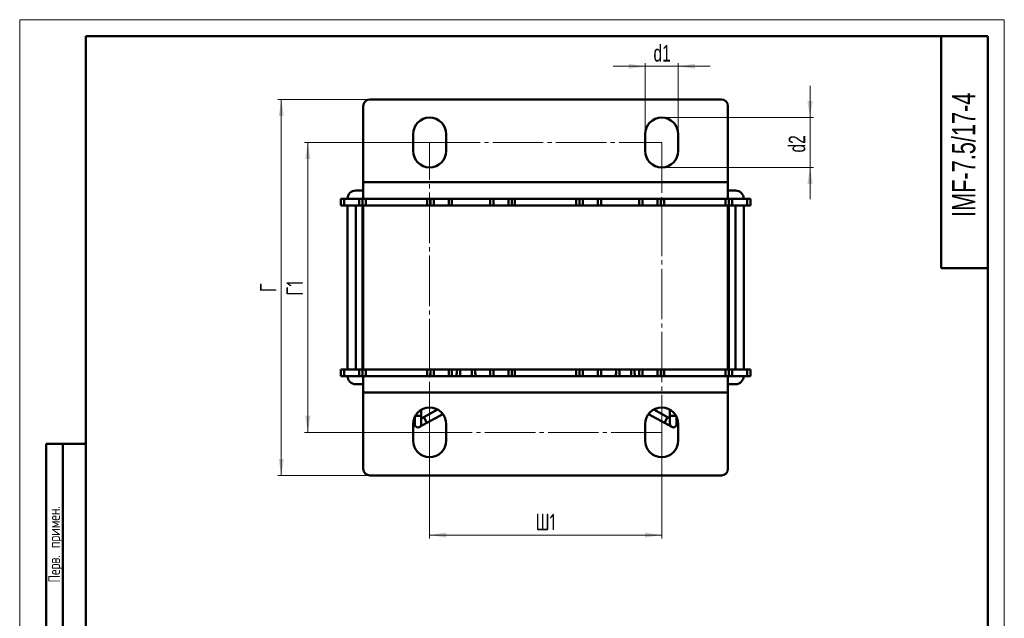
# Model space of a CAD drawing. Header units: millimetres. Extents: x 0 to 300, y 0 to 420.
# Tile 4 of 4: x 0 to 297, y 239 to 420. Entities that reach past the tile are written whole.
import ezdxf

# ---------------------------------------------------------------- set-up
doc = ezdxf.new("R2010")
doc.units = ezdxf.units.MM
doc.linetypes.add('SLD-Осевая', pattern=[19.05, 15.24, -1.27, 1.27, -1.27])
doc.linetypes.add('SLD-Сплошная', pattern=[0])
doc.styles.add('SLDTEXTSTYLE0', font='TXT', dxfattribs={"width": 0.7})
doc.styles.add('SLDTEXTSTYLE1', font='TXT', dxfattribs={"width": 0.7, "bigfont": 'bigfont'})
doc.dimstyles.new('SLDDIMSTYLE0', dxfattribs={"dimtxt": 5, "dimasz": 5, "dimexe": 0, "dimexo": 0.0625, "dimgap": 1.25, "dimtad": 2, "dimdec": 1, "dimrnd": 1e-09, "dimzin": 12, "dimdsep": 46, "dimtxsty": 'SLDTEXTSTYLE0', "dimsah": 1, "dimcen": 0.09, "dimadec": 0, "dimazin": 3, "dimtfac": 1, "dimtdec": 3, "dimtofl": 0, "dimtmove": 0, "dimatfit": 3, "dimfxl": 0, "dimfrac": 2, "dimtolj": 1, "dimtzin": 12, "dimarcsym": 0})
doc.dimstyles.new('SLDDIMSTYLE1', dxfattribs={"dimtxt": 5, "dimasz": 5, "dimexe": 0, "dimexo": 0.0625, "dimgap": 1.25, "dimtad": 2, "dimdec": 1, "dimrnd": 1e-09, "dimzin": 12, "dimdsep": 46, "dimtxsty": 'SLDTEXTSTYLE0', "dimsah": 1, "dimcen": 0.09, "dimadec": 0, "dimazin": 3, "dimtfac": 1, "dimtdec": 3, "dimtmove": 0, "dimatfit": 0, "dimfxl": 0, "dimfrac": 2, "dimtolj": 1, "dimtzin": 12, "dimarcsym": 0})

# ---------------------------------------------------------------- blocks, each defined once
blk = doc.blocks.new('_D_2')
at = {"color": 7, "linetype": 'SLD-Сплошная', "lineweight": 0}
for p, q in [((123.65, 295.41), (123.65, 263.42)), ((193.65, 295.41), (193.65, 263.42)), ((193.65, 264.42), (123.65, 264.42))]:
    blk.add_line(p, q, dxfattribs=at)
at = {"color": 7, "linetype": 'SLD-Сплошная', "lineweight": 18}
for points in [[(123.65, 264.42), (128.65, 263.65), (128.65, 265.19)], [(193.65, 264.42), (188.65, 265.19), (188.65, 263.65)]]:
    blk.add_solid(points, dxfattribs=at)
at = {"color": 7, "linetype": 'SLD-Сплошная', "lineweight": 18, "insert": (155.63, 270.86), "char_height": 5, "attachment_point": 1, "style": 'SLDTEXTSTYLE1'}
blk.add_mtext('Ш1', dxfattribs=at)
blk = doc.blocks.new('_D_3')
at = {"color": 7, "linetype": 'SLD-Сплошная', "lineweight": 0}
for p, q in [((123.64, 382.92), (85.9, 382.92)), ((86.9, 295.42), (86.9, 382.92)), ((123.64, 295.42), (85.9, 295.42))]:
    blk.add_line(p, q, dxfattribs=at)
at = {"color": 7, "linetype": 'SLD-Сплошная', "lineweight": 18}
for points in [[(86.9, 382.92), (86.13, 377.92), (87.67, 377.92)], [(86.9, 295.42), (87.67, 300.42), (86.13, 300.42)]]:
    blk.add_solid(points, dxfattribs=at)
at = {"color": 7, "linetype": 'SLD-Сплошная', "lineweight": 18, "insert": (80.46, 336.68), "char_height": 5, "attachment_point": 1, "rotation": 90, "style": 'SLDTEXTSTYLE1'}
blk.add_mtext('Г1', dxfattribs=at)
blk = doc.blocks.new('_D_4')
at = {"color": 7, "linetype": 'SLD-Сплошная', "lineweight": 0}
for p, q in [((105.64, 395.92), (77.9, 395.92)), ((78.9, 395.92), (78.9, 282.42)), ((105.64, 282.42), (77.9, 282.42))]:
    blk.add_line(p, q, dxfattribs=at)
at = {"color": 7, "linetype": 'SLD-Сплошная', "lineweight": 18}
for points in [[(78.9, 395.92), (78.13, 390.92), (79.67, 390.92)], [(78.9, 282.42), (79.67, 287.42), (78.13, 287.42)]]:
    blk.add_solid(points, dxfattribs=at)
at = {"color": 7, "linetype": 'SLD-Сплошная', "lineweight": 18, "insert": (72.46, 337.75), "char_height": 5, "attachment_point": 1, "rotation": 90, "style": 'SLDTEXTSTYLE1'}
blk.add_mtext('Г', dxfattribs=at)
blk = doc.blocks.new('_D_5')
at = {"color": 7, "linetype": 'SLD-Сплошная', "lineweight": 0}
for p, q in [((188.65, 385.43), (188.65, 406.92)), ((198.65, 385.43), (198.65, 406.92)), ((188.65, 405.92), (179.04, 405.92)), ((188.65, 405.92), (198.65, 405.92)), ((198.65, 405.92), (208.27, 405.92))]:
    blk.add_line(p, q, dxfattribs=at)
at = {"color": 7, "linetype": 'SLD-Сплошная', "lineweight": 18}
for points in [[(188.65, 405.92), (183.65, 406.69), (183.65, 405.15)], [(198.65, 405.92), (203.65, 405.15), (203.65, 406.69)]]:
    blk.add_solid(points, dxfattribs=at)
at = {"color": 7, "linetype": 'SLD-Сплошная', "lineweight": 18, "insert": (191.17, 412.36), "char_height": 5, "attachment_point": 1, "style": 'SLDTEXTSTYLE0'}
blk.add_mtext('d1', dxfattribs=at)
blk = doc.blocks.new('_D_6')
at = {"color": 7, "linetype": 'SLD-Сплошная', "lineweight": 0}
for p, q in [((238.4, 390.42), (238.4, 400.03)), ((193.66, 390.42), (239.4, 390.42)), ((238.4, 390.42), (238.4, 375.42)), ((193.66, 375.42), (239.4, 375.42)), ((238.4, 375.42), (238.4, 365.8))]:
    blk.add_line(p, q, dxfattribs=at)
at = {"color": 7, "linetype": 'SLD-Сплошная', "lineweight": 18}
for points in [[(238.4, 390.42), (239.17, 395.42), (237.63, 395.42)], [(238.4, 375.42), (237.63, 370.42), (239.17, 370.42)]]:
    blk.add_solid(points, dxfattribs=at)
at = {"color": 7, "linetype": 'SLD-Сплошная', "lineweight": 18, "insert": (231.96, 379.9), "char_height": 5, "attachment_point": 1, "rotation": 90, "style": 'SLDTEXTSTYLE0'}
blk.add_mtext('d2', dxfattribs=at)

msp = doc.modelspace()

# ---------------------------------------------------------------- linework, layer by layer
at = {"color": 7, "linetype": 'SLD-Сплошная', "lineweight": 18}
for p, q in [((0, 420), (297, 420)), ((0, 420), (0, 0)), ((297, 420), (297, 0))]:
    msp.add_line(p, q, dxfattribs=at)
at = {"color": 7, "linetype": 'SLD-Сплошная', "lineweight": 50}
for p, q in [((20, 415), (20, 5)), ((292, 415), (20, 415)), ((20, 415), (20, 5)), ((278, 415), (278, 345)), ((292, 5), (292, 415)), ((211.65, 395.92), (105.65, 395.92)), ((103.65, 393.92), (103.65, 370.92)), ((213.65, 370.92), (213.65, 393.92)), ((118.65, 385.42), (118.65, 380.42)), ((128.65, 380.42), (128.65, 385.42)), ((188.65, 385.42), (188.65, 380.42)), ((198.65, 380.42), (198.65, 385.42)), ((101.4, 368.42), (103.65, 368.42)), ((213.65, 370.92), (103.65, 370.92)), ((103.65, 365.92), (103.65, 370.92)), ((213.65, 370.92), (213.65, 365.92)), ((213.65, 368.42), (215.9, 368.42)), ((96.9, 363.92), (96.9, 365.92)), ((96.9, 365.92), (97.9, 365.92)), ((97.9, 365.92), (97.9, 363.92)), ((97.9, 365.92), (102.4, 365.92)), ((102.4, 363.92), (102.4, 365.92)), ((102.4, 365.92), (103.4, 365.92)), ((103.4, 363.92), (103.4, 365.92)), ((103.4, 365.92), (103.65, 365.92)), ((213.65, 365.92), (103.65, 365.92)), ((104.4, 365.92), (104.4, 363.92)), ((122.9, 363.92), (122.9, 365.92)), ((123.9, 365.92), (123.9, 363.92)), ((124.9, 365.92), (124.9, 363.92)), ((129.4, 363.92), (129.4, 365.92)), ((130.4, 365.92), (130.4, 363.92)), ((141.9, 363.92), (141.9, 365.92)), ((142.9, 365.92), (142.9, 363.92)), ((147.4, 363.92), (147.4, 365.92)), ((148.4, 363.92), (148.4, 365.92)), ((149.4, 365.92), (149.4, 363.92)), ((167.9, 363.92), (167.9, 365.92)), ((168.9, 365.92), (168.9, 363.92)), ((169.9, 365.92), (169.9, 363.92)), ((174.4, 363.92), (174.4, 365.92)), ((175.4, 365.92), (175.4, 363.92)), ((186.9, 363.92), (186.9, 365.92)), ((187.9, 365.92), (187.9, 363.92)), ((192.4, 363.92), (192.4, 365.92)), ((193.4, 363.92), (193.4, 365.92)), ((194.4, 365.92), (194.4, 363.92)), ((212.9, 363.92), (212.9, 365.92)), ((213.65, 365.92), (213.9, 365.92)), ((213.9, 365.92), (213.9, 363.92)), ((213.9, 365.92), (214.9, 365.92)), ((214.9, 365.92), (214.9, 363.92)), ((214.9, 365.92), (219.4, 365.92)), ((219.4, 363.92), (219.4, 365.92)), ((219.4, 365.92), (220.4, 365.92)), ((220.4, 365.92), (220.4, 363.92)), ((97.9, 363.92), (96.9, 363.92)), ((97.9, 363.92), (102.4, 363.92)), ((98.9, 314.42), (98.9, 363.92)), ((101.4, 314.42), (101.4, 363.92)), ((103.4, 363.92), (102.4, 363.92)), ((103.4, 314.42), (103.4, 363.92)), ((103.65, 363.92), (103.4, 363.92)), ((103.65, 314.42), (103.65, 363.92)), ((213.65, 363.92), (103.65, 363.92)), ((213.65, 314.42), (213.65, 363.92)), ((213.9, 363.92), (213.65, 363.92)), ((213.9, 363.92), (213.9, 314.42)), ((214.9, 363.92), (213.9, 363.92)), ((214.9, 363.92), (219.4, 363.92)), ((215.9, 363.92), (215.9, 314.42)), ((218.4, 363.92), (218.4, 314.42)), ((220.4, 363.92), (219.4, 363.92)), ((278, 345), (292, 345)), ((96.9, 312.42), (96.9, 314.42)), ((96.9, 314.42), (97.9, 314.42)), ((97.9, 312.42), (96.9, 312.42)), ((97.9, 314.42), (97.9, 312.42)), ((102.4, 314.42), (97.9, 314.42)), ((102.4, 312.42), (97.9, 312.42)), ((102.4, 312.42), (102.4, 314.42)), ((102.4, 314.42), (103.4, 314.42)), ((103.4, 312.42), (102.4, 312.42)), ((103.4, 312.42), (103.4, 314.42)), ((103.4, 314.42), (103.65, 314.42)), ((103.65, 312.42), (103.4, 312.42)), ((213.65, 314.42), (103.65, 314.42)), ((103.65, 307.42), (103.65, 312.42)), ((103.65, 312.42), (213.65, 312.42)), ((104.4, 314.42), (104.4, 312.42)), ((122.9, 312.42), (122.9, 314.42)), ((123.9, 314.42), (123.9, 312.42)), ((124.9, 314.42), (124.9, 312.42)), ((129.4, 312.42), (129.4, 314.42)), ((130.4, 314.42), (130.4, 312.42)), ((132.9, 314.42), (132.9, 312.42)), ((136.4, 312.42), (136.4, 314.42)), ((141.9, 312.42), (141.9, 314.42)), ((142.9, 314.42), (142.9, 312.42)), ((147.4, 312.42), (147.4, 314.42)), ((148.4, 312.42), (148.4, 314.42)), ((149.4, 314.42), (149.4, 312.42)), ((167.9, 312.42), (167.9, 314.42)), ((168.9, 314.42), (168.9, 312.42)), ((169.9, 314.42), (169.9, 312.42)), ((174.4, 312.42), (174.4, 314.42)), ((175.4, 314.42), (175.4, 312.42)), ((180.9, 314.42), (180.9, 312.42)), ((184.4, 312.42), (184.4, 314.42)), ((186.9, 312.42), (186.9, 314.42)), ((187.9, 314.42), (187.9, 312.42)), ((192.4, 312.42), (192.4, 314.42)), ((193.4, 312.42), (193.4, 314.42)), ((194.4, 314.42), (194.4, 312.42)), ((212.9, 312.42), (212.9, 314.42)), ((213.65, 314.42), (213.9, 314.42)), ((213.65, 312.42), (213.65, 307.42)), ((213.9, 312.42), (213.65, 312.42)), ((213.9, 314.42), (213.9, 312.42)), ((213.9, 314.42), (214.9, 314.42)), ((214.9, 312.42), (213.9, 312.42)), ((214.9, 314.42), (214.9, 312.42)), ((219.4, 314.42), (214.9, 314.42)), ((219.4, 312.42), (214.9, 312.42)), ((219.4, 312.42), (219.4, 314.42)), ((219.4, 314.42), (220.4, 314.42)), ((220.4, 312.42), (219.4, 312.42)), ((220.4, 314.42), (220.4, 312.42)), ((103.65, 309.92), (101.4, 309.92)), ((215.9, 309.92), (213.65, 309.92)), ((103.65, 307.42), (103.65, 284.42)), ((103.65, 307.42), (213.65, 307.42)), ((213.65, 284.42), (213.65, 307.42)), ((119.15, 300.1), (119.15, 297.92)), ((121.15, 300.42), (121.15, 302.25)), ((121.15, 297.92), (121.15, 300.42)), ((121.86, 300), (121.15, 299.61)), ((126.06, 302.3), (121.86, 300)), ((122.82, 298.24), (127.66, 300.9)), ((189.64, 300.9), (194.48, 298.24)), ((195.44, 300), (191.24, 302.3)), ((196.15, 299.61), (195.44, 300)), ((196.15, 302.25), (196.15, 300.42)), ((196.15, 300.42), (196.15, 297.92)), ((198.15, 297.92), (198.15, 300.1)), ((118.65, 297.92), (118.65, 292.92)), ((120.63, 297.04), (122.82, 298.24)), ((128.65, 292.92), (128.65, 297.92)), ((188.65, 297.92), (188.65, 292.92)), ((194.48, 298.24), (196.67, 297.04)), ((198.65, 292.92), (198.65, 297.92)), ((8, 172), (8, 292)), ((20, 292), (8, 292)), ((8, 172), (8, 292)), ((13, 172), (13, 292)), ((13, 172), (13, 292)), ((105.65, 282.42), (211.65, 282.42))]:
    msp.add_line(p, q, dxfattribs=at)
at = {"color": 7, "linetype": 'SLD-Осевая', "lineweight": 18}
for p, q in [((123.65, 382.92), (193.65, 382.92)), ((123.65, 295.42), (123.65, 382.92)), ((193.65, 382.92), (193.65, 295.42)), ((193.65, 295.42), (123.65, 295.42))]:
    msp.add_line(p, q, dxfattribs=at)
at = {"color": 8, "linetype": 'SLD-Сплошная', "lineweight": 50}
for p, q in [((119.32, 300.42), (121.15, 300.42)), ((122.82, 298.24), (121.86, 300)), ((195.44, 300), (194.48, 298.24)), ((196.15, 300.42), (196.67, 300.42)), ((196.67, 300.42), (197.98, 300.42))]:
    msp.add_line(p, q, dxfattribs=at)
at = {"color": 7, "linetype": 'SLD-Сплошная', "lineweight": 50}
for centre, radius, start, end in [((105.65, 393.92), 2, 90, 180), ((211.65, 393.92), 2, 0, 90), ((123.65, 385.42), 5, 0, 180), ((193.65, 385.42), 5, 0, 180), ((123.65, 380.42), 5, 180, 0), ((193.65, 380.42), 5, 180, 0), ((101.4, 365.92), 2.5, 90, 180), ((215.9, 365.92), 2.5, 0, 90), ((101.4, 312.42), 2.5, 180, 270), ((128.65, 313.72), 3.25, 336.4218, 12.4381), ((140.65, 313.72), 3.25, 167.5619, 203.5782), ((176.65, 313.72), 3.25, 336.4218, 12.4381), ((188.65, 313.72), 3.25, 167.5619, 203.5782), ((215.9, 312.42), 2.5, 270, 0), ((123.65, 297.92), 5, 0, 180), ((193.65, 297.92), 5, 0, 180), ((120.15, 297.92), 1, 180, 0), ((197.15, 297.92), 1, 180, 241.2429), ((197.15, 297.92), 1, 241.2429, 0), ((123.65, 292.92), 5, 180, 0), ((193.65, 292.92), 5, 180, 0), ((105.65, 284.42), 2, 180, 270), ((211.65, 284.42), 2, 270, 0)]:
    msp.add_arc(centre, radius, start, end, dxfattribs=at)

# ---------------------------------------------------------------- texts
at = {"color": 7, "linetype": 'Continuous', "lineweight": 0, "attachment_point": 2, "rotation": 90}
for s, insert, char_height, style in [('IMF-7.5/17-4', (281.26, 379.22), 7, 'SLDTEXTSTYLE0'), ('Перв. примен.', (8.66, 261.62), 3.5, 'SLDTEXTSTYLE1')]:
    msp.add_mtext(s, dxfattribs=dict(at, insert=insert, char_height=char_height, style=style))

# ---------------------------------------------------------------- dimensions: what is measured, and where the dimension line sits
at = {"color": 7, "linetype": 'SLD-Сплошная', "lineweight": 18}
for base, p1, p2, text, dimstyle, picture, middle in [((198.65, 405.92), (188.65, 385.42), (198.65, 385.42), 'd1', 'SLDDIMSTYLE1', '_D_5', (193.65, 405.92)), ((123.65, 264.42), (193.65, 295.42), (123.65, 295.42), 'Ш1', 'SLDDIMSTYLE0', '_D_2', (158.65, 264.42))]:
    dim = msp.add_linear_dim(base=base, p1=p1, p2=p2, text=text, dimstyle=dimstyle, dxfattribs=at)
    dim.commit()
    dim.dimension.update_dxf_attribs({"geometry": picture, "text_midpoint": middle, "dimtype": 160})
for base, p1, p2, text, dimstyle, picture, middle in [((238.4, 375.42), (193.65, 390.42), (193.65, 375.42), 'd2', 'SLDDIMSTYLE1', '_D_6', (238.4, 382.92)), ((78.9, 282.42), (105.65, 395.92), (105.65, 282.42), 'Г', 'SLDDIMSTYLE0', '_D_4', (78.9, 339.17)), ((86.9, 382.92), (123.65, 295.42), (123.65, 382.92), 'Г1', 'SLDDIMSTYLE0', '_D_3', (86.9, 339.17))]:
    dim = msp.add_linear_dim(base=base, p1=p1, p2=p2, angle=90, text=text, dimstyle=dimstyle, dxfattribs=at)
    dim.commit()
    dim.dimension.update_dxf_attribs({"geometry": picture, "text_midpoint": middle, "dimtype": 160})

doc.saveas('drawing.dxf')
